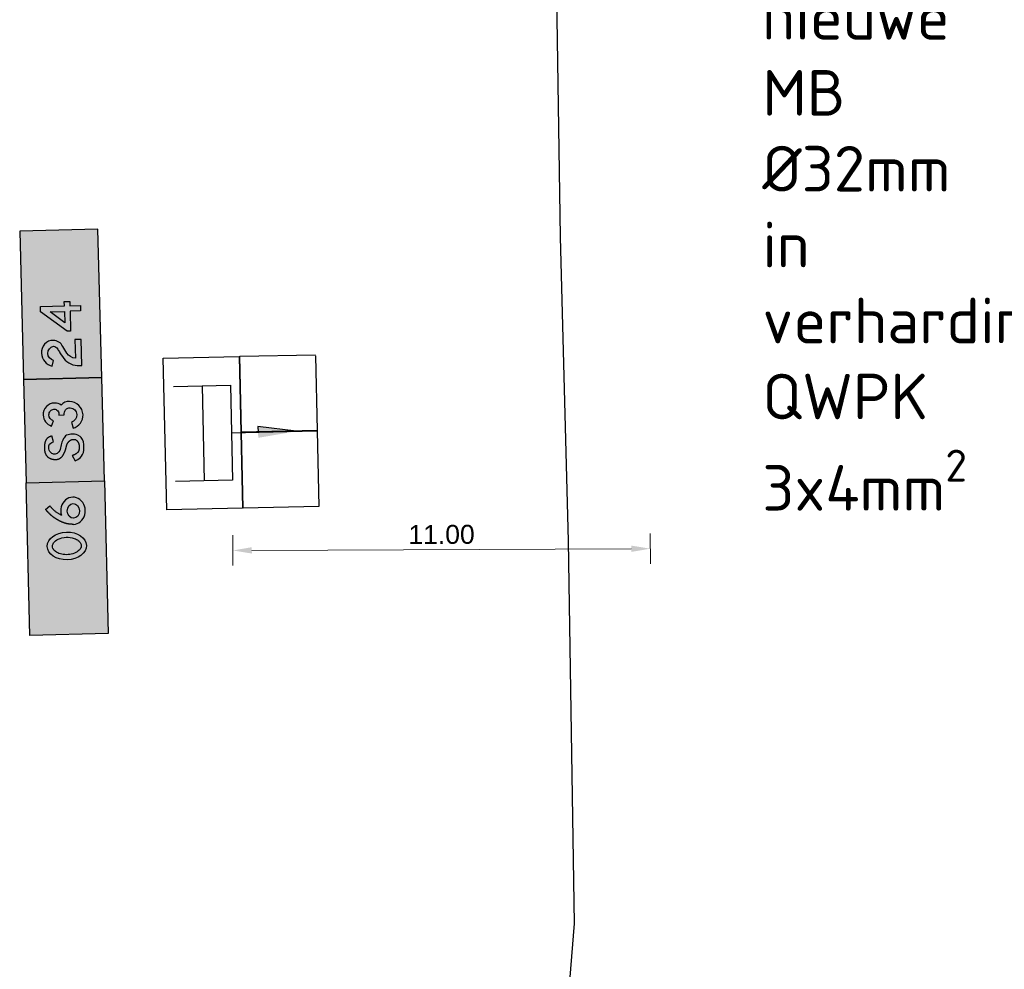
# Model space of a CAD drawing. Header units: metres. Extents: x 176029 to 179341, y 406836 to 408537.
# Tile 5 of 27: x 176132 to 176158, y 407866 to 407891. Entities that reach past the tile are written whole.
import ezdxf
from ezdxf import colors
from ezdxf.entities.mleader import LeaderData, LeaderLine
from ezdxf.math import Vec2, Vec3

# ---------------------------------------------------------------- set-up
doc = ezdxf.new("R2010")
doc.units = ezdxf.units.M
doc.header["$PDMODE"] = 3
doc.header["$PDSIZE"] = 1
doc.layers.add('B-ET-IGS', color=10, linetype='Continuous', lineweight=30)
doc.layers.add('N-ET-MONTAGE-NIEUWE FUNDATIE', color=10, linetype='Continuous', lineweight=30)
for name, color, linetype in [('Bebording', 50, 'Continuous'), ('Bebording-tekst-outline', 255, 'Continuous'), ('N-ET-VVV-LUS 1', 10, 'Continuous'), ('N-ET-VVV-LUS 4', 10, 'Continuous'), ('tekst_labels', 7, 'Continuous')]:
    doc.layers.add(name, color=color, linetype=linetype)
doc.styles.add('NLCS-ISO', font='isocpeur.ttf')
doc.styles.add('NLCS-ISO-ANNOTATIVE-T25', font='arial.ttf', dxfattribs={"height": 2.5})
doc.dimstyles.new('NLCS-ANNOTATIVE-T25-PIJL_l3_h1', dxfattribs={"dimtxt": 2.5, "dimasz": 2.5, "dimexe": 2, "dimexo": 2, "dimgap": 0.7, "dimtad": 1, "dimdec": 3, "dimzin": 0, "dimdsep": 46, "dimtxsty": 'NLCS-ISO-ANNOTATIVE-T25', "dimcen": 2.5, "dimdle": 2, "dimclrd": 256, "dimclre": 256, "dimclrt": 256, "dimadec": 1, "dimazin": 0, "dimtfac": 1, "dimtdec": 3, "dimtofl": 0, "dimtmove": 1, "dimatfit": 0, "dimfxl": 2, "dimfxlon": 1, "dimtfillclr": 256, "dimtolj": 1, "dimtzin": 0, "dimlwd": 18, "dimlwe": 18, "dimarcsym": 0})

# ---------------------------------------------------------------- blocks, each defined once
blk = doc.blocks.new('licht afstandsmarkeringsbord')
at = {"color": 0}
for p, q in [((0.749, 0.012), (1.846, 0.012)), ((0.749, 0.012), (2.449, 0.012)), ((2.449, 0.012), (1.449, 0.162)), ((1.449, 0.162), (1.449, 0.009))]:
    blk.add_line(p, q, dxfattribs=at)
for points in [[(-0.751, 1.262), (0.749, 1.262), (0.749, -1.238), (-0.751, -1.238)], [(-0.001, 1.262), (-0.001, -1.238)]]:
    blk.add_lwpolyline(points, dxfattribs=at)
blk.add_solid([(1.449, -0.138), (2.449, 0.012), (1.449, 0.162)], dxfattribs=at)
blk = doc.blocks.new('_DotBlank')
at = {"color": 0, "linetype": 'ByBlock', "lineweight": -2}
blk.add_line((-0.5, 0), (-1, 0), dxfattribs=at)
blk.add_circle((0, 0), 0.5, dxfattribs=at)
blk = doc.blocks.new('*D101')
at = {"layer": 'Defpoints', "color": 0, "transparency": 16777216}
for p in [(176138.036, 407878.779, 0), (176149.031, 407878.826), (176149.039, 407876.973)]:
    blk.add_point(p, dxfattribs=at)
at = {"layer": 'N-ET-VVV-LUS 1', "lineweight": 18, "transparency": 16777216}
for p, q in [((176149.037, 407877.373), (176149.041, 407876.573)), ((176138.042, 407877.326), (176138.045, 407876.526)), ((176138.544, 407876.928), (176148.539, 407876.971))]:
    blk.add_line(p, q, dxfattribs=at)
at = {"layer": 'N-ET-VVV-LUS 1', "transparency": 16777216}
for points in [[(176138.543, 407877.012), (176138.544, 407876.845), (176138.044, 407876.926)], [(176148.539, 407877.054), (176148.539, 407876.888), (176149.039, 407876.973)]]:
    blk.add_solid(points, dxfattribs=at)
at = {"layer": 'N-ET-VVV-LUS 1', "transparency": 16777216, "insert": (176143.54, 407877.345), "char_height": 0.5, "attachment_point": 5, "rotation": 0.2456, "style": 'NLCS-ISO-ANNOTATIVE-T25'}
blk.add_mtext('\\A1;11.00', dxfattribs=at)

msp = doc.modelspace()

# ---------------------------------------------------------------- hatches: boundary and pattern name
at = {"layer": 'Bebording'}
h = msp.add_hatch(color=2, dxfattribs=at)
h.dxf.hatch_style = 1
h.paths.add_polyline_path([(176134.591, 407881.484), (176134.492, 407885.393), (176132.43, 407885.34), (176132.529, 407881.432)])
h = msp.add_hatch(color=7, dxfattribs=at)
h.dxf.hatch_style = 1
h.paths.add_polyline_path([(176133.086, 407884.552), (176133.092, 407884.344), (176133.365, 407884.565), (176133.384, 407883.805), (176133.549, 407883.809), (176133.53, 407884.569), (176133.813, 407884.362), (176133.808, 407884.57), (176133.44, 407884.838)])
h = msp.add_hatch(color=7, dxfattribs=at)
h.dxf.hatch_style = 1
h.paths.add_polyline_path([(176132.529, 407881.432), (176132.598, 407878.71), (176134.66, 407878.763), (176134.591, 407881.484)])
h = msp.add_hatch(color=2, dxfattribs=at)
h.dxf.hatch_style = 1
edge = h.paths.add_edge_path()
edge.add_arc((176133.765, 407880.521), 0.167, 91.2248, 187.6676, ccw=False)
edge.add_arc((176133.753, 407880.505), 0.183, 360.6217, 447.183, ccw=False)
edge.add_arc((176133.729, 407880.503), 0.207, 287.437, 361.066, ccw=False)
edge.add_line((176133.79, 407880.306), (176133.837, 407880.148))
edge.add_arc((176133.738, 407880.495), 0.362, 285.9412, 361.1798)
edge.add_arc((176133.722, 407880.474), 0.379, 364.3804, 447.435)
edge.add_arc((176133.724, 407880.6), 0.253, 446.6143, 502.9386)
edge.add_arc((176133.352, 407880.537), 0.274, 411.6301, 450.3815)
edge.add_arc((176133.354, 407880.505), 0.306, 450.8532, 542.05)
edge.add_arc((176133.364, 407880.506), 0.316, 182.05, 252.0931)
edge.add_line((176133.267, 407880.205), (176133.317, 407880.342))
edge.add_arc((176133.362, 407880.497), 0.161, 179.9644, 253.7474, ccw=False)
edge.add_arc((176133.342, 407880.507), 0.141, 93.9769, 183.9769, ccw=False)
edge.add_arc((176133.337, 407880.525), 0.123, -13.9004, 92.3555, ccw=False)
edge.add_line((176133.457, 407880.495), (176133.6, 407880.499))
h = msp.add_hatch(color=2, dxfattribs=at)
h.dxf.hatch_style = 1
h.paths.add_polyline_path([(176133.274, 407879.943), (176133.267, 407879.941), (176133.26, 407879.939), (176133.254, 407879.937), (176133.247, 407879.935), (176133.241, 407879.932), (176133.234, 407879.93), (176133.228, 407879.927), (176133.221, 407879.924), (176133.215, 407879.921), (176133.209, 407879.917), (176133.203, 407879.914), (176133.197, 407879.91), (176133.191, 407879.906), (176133.185, 407879.903), (176133.179, 407879.899), (176133.174, 407879.895), (176133.168, 407879.891), (176133.162, 407879.887), (176133.157, 407879.882), (176133.151, 407879.878), (176133.146, 407879.873), (176133.142, 407879.868), (176133.137, 407879.862), (176133.133, 407879.857), (176133.129, 407879.851), (176133.126, 407879.845), (176133.122, 407879.839), (176133.118, 407879.833), (176133.115, 407879.827), (176133.112, 407879.821), (176133.109, 407879.814), (176133.106, 407879.808), (176133.103, 407879.801), (176133.101, 407879.795), (176133.099, 407879.788), (176133.097, 407879.781), (176133.095, 407879.775), (176133.094, 407879.768), (176133.093, 407879.761), (176133.091, 407879.754), (176133.09, 407879.747), (176133.089, 407879.74), (176133.088, 407879.733), (176133.087, 407879.726), (176133.086, 407879.719), (176133.085, 407879.712), (176133.084, 407879.706), (176133.083, 407879.699), (176133.083, 407879.692), (176133.082, 407879.685), (176133.082, 407879.678), (176133.081, 407879.671), (176133.081, 407879.664), (176133.081, 407879.657), (176133.08, 407879.65), (176133.08, 407879.643), (176133.08, 407879.636), (176133.08, 407879.629), (176133.08, 407879.622), (176133.079, 407879.615), (176133.079, 407879.608), (176133.08, 407879.601), (176133.08, 407879.594), (176133.08, 407879.587), (176133.081, 407879.58), (176133.082, 407879.573), (176133.083, 407879.566), (176133.084, 407879.559), (176133.085, 407879.552), (176133.087, 407879.545), (176133.088, 407879.539), (176133.09, 407879.532), (176133.091, 407879.525), (176133.093, 407879.518), (176133.094, 407879.511), (176133.096, 407879.504), (176133.098, 407879.498), (176133.1, 407879.491), (176133.103, 407879.485), (176133.106, 407879.478), (176133.108, 407879.472), (176133.111, 407879.465), (176133.115, 407879.459), (176133.118, 407879.453), (176133.122, 407879.447), (176133.125, 407879.441), (176133.129, 407879.435), (176133.133, 407879.429), (176133.137, 407879.424), (176133.141, 407879.418), (176133.145, 407879.413), (176133.15, 407879.407), (176133.155, 407879.402), (176133.16, 407879.397), (176133.165, 407879.393), (176133.171, 407879.388), (176133.176, 407879.384), (176133.182, 407879.38), (176133.188, 407879.376), (176133.193, 407879.372), (176133.199, 407879.368), (176133.205, 407879.364), (176133.211, 407879.361), (176133.217, 407879.357), (176133.223, 407879.354), (176133.23, 407879.351), (176133.236, 407879.348), (176133.242, 407879.345), (176133.249, 407879.343), (176133.256, 407879.34), (176133.262, 407879.338), (176133.269, 407879.336), (176133.276, 407879.335), (176133.283, 407879.333), (176133.289, 407879.332), (176133.296, 407879.331), (176133.303, 407879.329), (176133.31, 407879.329), (176133.317, 407879.328), (176133.324, 407879.327), (176133.331, 407879.326), (176133.338, 407879.326), (176133.345, 407879.325), (176133.352, 407879.325), (176133.359, 407879.324), (176133.366, 407879.324), (176133.373, 407879.324), (176133.38, 407879.324), (176133.387, 407879.324), (176133.394, 407879.324), (176133.401, 407879.324), (176133.408, 407879.325), (176133.415, 407879.326), (176133.422, 407879.328), (176133.428, 407879.329), (176133.435, 407879.331), (176133.442, 407879.333), (176133.449, 407879.335), (176133.455, 407879.337), (176133.462, 407879.34), (176133.468, 407879.343), (176133.474, 407879.346), (176133.481, 407879.349), (176133.487, 407879.353), (176133.492, 407879.357), (176133.498, 407879.361), (176133.504, 407879.365), (176133.509, 407879.369), (176133.515, 407879.374), (176133.52, 407879.378), (176133.526, 407879.383), (176133.531, 407879.387), (176133.536, 407879.392), (176133.541, 407879.396), (176133.546, 407879.401), (176133.551, 407879.406), (176133.555, 407879.412), (176133.56, 407879.417), (176133.563, 407879.423), (176133.567, 407879.429), (176133.571, 407879.435), (176133.574, 407879.441), (176133.578, 407879.447), (176133.582, 407879.453), (176133.585, 407879.459), (176133.589, 407879.465), (176133.592, 407879.471), (176133.596, 407879.477), (176133.599, 407879.484), (176133.602, 407879.49), (176133.605, 407879.496), (176133.608, 407879.503), (176133.611, 407879.509), (176133.613, 407879.515), (176133.616, 407879.522), (176133.618, 407879.528), (176133.621, 407879.535), (176133.623, 407879.542), (176133.626, 407879.548), (176133.628, 407879.555), (176133.631, 407879.561), (176133.633, 407879.568), (176133.636, 407879.574), (176133.638, 407879.581), (176133.64, 407879.587), (176133.642, 407879.594), (176133.644, 407879.601), (176133.646, 407879.608), (176133.648, 407879.614), (176133.649, 407879.621), (176133.651, 407879.628), (176133.653, 407879.635), (176133.654, 407879.642), (176133.655, 407879.649), (176133.657, 407879.655), (176133.659, 407879.662), (176133.66, 407879.669), (176133.662, 407879.676), (176133.663, 407879.683), (176133.665, 407879.689), (176133.667, 407879.696), (176133.669, 407879.703), (176133.671, 407879.709), (176133.674, 407879.716), (176133.676, 407879.722), (176133.679, 407879.729), (176133.683, 407879.735), (176133.686, 407879.741), (176133.69, 407879.747), (176133.693, 407879.753), (176133.697, 407879.759), (176133.701, 407879.765), (176133.705, 407879.77), (176133.709, 407879.776), (176133.714, 407879.782), (176133.718, 407879.787), (176133.723, 407879.792), (176133.728, 407879.797), (176133.733, 407879.802), (176133.738, 407879.807), (176133.743, 407879.811), (176133.749, 407879.815), (176133.754, 407879.82), (176133.76, 407879.824), (176133.766, 407879.828), (176133.772, 407879.832), (176133.778, 407879.835), (176133.784, 407879.839), (176133.79, 407879.842), (176133.797, 407879.844), (176133.803, 407879.847), (176133.81, 407879.849), (176133.817, 407879.85), (176133.824, 407879.851), (176133.831, 407879.852), (176133.838, 407879.853), (176133.845, 407879.853), (176133.852, 407879.854), (176133.859, 407879.854), (176133.866, 407879.853), (176133.873, 407879.853), (176133.88, 407879.852), (176133.886, 407879.85), (176133.893, 407879.848), (176133.9, 407879.846), (176133.906, 407879.843), (176133.912, 407879.839), (176133.918, 407879.835), (176133.924, 407879.831), (176133.929, 407879.826), (176133.934, 407879.821), (176133.939, 407879.816), (176133.943, 407879.811), (176133.948, 407879.805), (176133.952, 407879.8), (176133.956, 407879.794), (176133.96, 407879.788), (176133.964, 407879.782), (176133.967, 407879.776), (176133.971, 407879.77), (176133.974, 407879.764), (176133.978, 407879.758), (176133.981, 407879.752), (176133.983, 407879.745), (176133.986, 407879.739), (176133.988, 407879.732), (176133.989, 407879.725), (176133.991, 407879.718), (176133.992, 407879.711), (176133.993, 407879.704), (176133.994, 407879.697), (176133.995, 407879.69), (176133.995, 407879.683), (176133.996, 407879.676), (176133.996, 407879.669), (176133.996, 407879.662), (176133.996, 407879.655), (176133.996, 407879.648), (176133.996, 407879.641), (176133.996, 407879.634), (176133.996, 407879.627), (176133.995, 407879.62), (176133.995, 407879.614), (176133.994, 407879.607), (176133.994, 407879.6), (176133.993, 407879.593), (176133.992, 407879.586), (176133.991, 407879.579), (176133.989, 407879.572), (176133.987, 407879.565), (176133.986, 407879.558), (176133.983, 407879.552), (176133.981, 407879.545), (176133.978, 407879.539), (176133.975, 407879.532), (176133.971, 407879.526), (176133.968, 407879.52), (176133.963, 407879.515), (176133.959, 407879.51), (176133.954, 407879.505), (176133.949, 407879.5), (176133.943, 407879.496), (176133.938, 407879.491), (176133.932, 407879.487), (176133.927, 407879.482), (176133.922, 407879.477), (176133.916, 407879.473), (176133.911, 407879.469), (176133.905, 407879.465), (176133.899, 407879.462), (176133.892, 407879.459), (176133.886, 407879.456), (176133.88, 407879.453), (176133.873, 407879.45), (176133.867, 407879.448), (176133.86, 407879.445), (176133.854, 407879.442), (176133.847, 407879.44), (176133.841, 407879.437), (176133.834, 407879.434), (176133.828, 407879.432), (176133.821, 407879.429), (176133.815, 407879.427), (176133.894, 407879.286), (176133.96, 407879.319), (176133.995, 407879.345), (176134.031, 407879.375), (176134.061, 407879.409), (176134.088, 407879.456), (176134.108, 407879.511), (176134.117, 407879.572), (176134.121, 407879.652), (176134.118, 407879.717), (176134.107, 407879.784), (176134.082, 407879.846), (176134.05, 407879.902), (176134.019, 407879.931), (176133.961, 407879.966), (176133.918, 407879.984), (176133.872, 407879.992), (176133.821, 407879.994), (176133.775, 407879.99), (176133.744, 407879.985), (176133.705, 407879.976), (176133.665, 407879.96), (176133.637, 407879.942), (176133.62, 407879.924), (176133.598, 407879.896), (176133.583, 407879.873), (176133.564, 407879.834), (176133.543, 407879.776), (176133.519, 407879.708), (176133.509, 407879.662), (176133.502, 407879.631), (176133.493, 407879.589), (176133.483, 407879.559), (176133.464, 407879.529), (176133.442, 407879.506), (176133.417, 407879.484), (176133.391, 407879.471), (176133.36, 407879.466), (176133.342, 407879.465), (176133.322, 407879.465), (176133.3, 407879.47), (176133.278, 407879.48), (176133.262, 407879.494), (176133.242, 407879.512), (176133.225, 407879.533), (176133.209, 407879.569), (176133.198, 407879.603), (176133.196, 407879.653), (176133.201, 407879.686), (176133.217, 407879.724), (176133.248, 407879.755), (176133.272, 407879.773), (176133.317, 407879.789)])
h = msp.add_hatch(color=2, dxfattribs=at)
h.dxf.hatch_style = 1
h.paths.add_polyline_path([(176134.66, 407878.763), (176134.762, 407874.738), (176132.7, 407874.686), (176132.598, 407878.71)])
h = msp.add_hatch(color=7, dxfattribs=at)
h.dxf.hatch_style = 1
h.paths.add_polyline_path([(176134.123, 407875.435), (176134.118, 407875.643), (176133.845, 407875.422), (176133.826, 407876.182), (176133.661, 407876.178), (176133.68, 407875.418), (176133.396, 407875.625), (176133.402, 407875.417), (176133.77, 407875.149)])
at = {"layer": 'Bebording-tekst-outline', "true_color": 0xfffffe}
h = msp.add_hatch(color=7, dxfattribs=at)
h.dxf.hatch_style = 1
h.paths.add_polyline_path([(176133.61, 407883.226), (176133.618, 407882.925), (176133.23, 407883.216)], flags=16)
h.paths.add_polyline_path([(176134.03, 407883.237), (176133.758, 407883.23), (176133.771, 407882.705), (176133.681, 407882.702), (176132.981, 407883.21), (176132.978, 407883.353), (176133.607, 407883.369), (176133.604, 407883.482), (176133.751, 407883.485), (176133.753, 407883.372), (176134.027, 407883.379)])
at = {"layer": 'Bebording-tekst-outline'}
h = msp.add_hatch(color=256, dxfattribs=at)
h.dxf.hatch_style = 1
h.paths.add_polyline_path([(176133.61, 407883.226), (176133.618, 407882.925), (176133.23, 407883.216)], flags=16)
h.paths.add_polyline_path([(176134.03, 407883.237), (176133.758, 407883.23), (176133.771, 407882.705), (176133.681, 407882.702), (176132.981, 407883.21), (176132.978, 407883.353), (176133.607, 407883.369), (176133.604, 407883.482), (176133.751, 407883.485), (176133.753, 407883.372), (176134.027, 407883.379)])
h = msp.add_hatch(color=256, dxfattribs=at)
h.dxf.hatch_style = 1
edge = h.paths.add_edge_path()
edge.add_line((176133.287, 407881.781), (176133.324, 407881.933))
edge.add_arc((176133.365, 407882.122), 0.194, 103.8986, 257.7717, ccw=False)
edge.add_arc((176133.296, 407882.16), 0.153, 387.9691, 441.7465, ccw=False)
edge.add_arc((176125.237, 407877.114), 9.661, 391.3099, 391.9856, ccw=False)
edge.add_arc((176134.295, 407882.569), 0.915, 208.4075, 223.3338)
edge.add_arc((176133.989, 407882.307), 0.512, 225.4973, 278.7168)
edge.add_line((176134.067, 407881.801), (176134.049, 407882.488))
edge.add_line((176134.049, 407882.488), (176133.884, 407882.484))
edge.add_line((176133.884, 407882.484), (176133.896, 407881.99))
edge.add_arc((176133.926, 407882.289), 0.301, 212.4373, 264.3673, ccw=False)
edge.add_line((176133.672, 407882.128), (176133.564, 407882.303))
edge.add_arc((176133.302, 407882.166), 0.296, 387.5385, 447.5385)
edge.add_arc((176133.309, 407882.158), 0.304, 449.0009, 546.7914)
edge.add_arc((176133.366, 407882.131), 0.359, 181.4676, 257.3254)
h = msp.add_hatch(color=256, dxfattribs=at)
h.dxf.hatch_style = 1
edge = h.paths.add_edge_path()
edge.add_ellipse((176133.834, 407877.971), major_axis=(0.01, -0.358), ratio=0.900158, start_angle=360, end_angle=647.7317)
edge.add_line((176133.53, 407877.853), (176133.494, 407877.873))
edge.add_line((176133.494, 407877.873), (176133.461, 407877.892))
edge.add_line((176133.461, 407877.892), (176133.431, 407877.911))
edge.add_line((176133.431, 407877.911), (176133.403, 407877.93))
edge.add_line((176133.403, 407877.93), (176133.374, 407877.95))
edge.add_line((176133.374, 407877.95), (176133.347, 407877.972))
edge.add_line((176133.347, 407877.972), (176133.321, 407877.994))
edge.add_line((176133.321, 407877.994), (176133.297, 407878.018))
edge.add_line((176133.297, 407878.018), (176133.273, 407878.043))
edge.add_line((176133.273, 407878.043), (176133.25, 407878.069))
edge.add_line((176133.25, 407878.069), (176133.221, 407878.103))
edge.add_line((176133.221, 407878.103), (176133.113, 407878.005))
edge.add_line((176133.113, 407878.005), (176133.116, 407878.001))
edge.add_line((176133.116, 407878.001), (176133.126, 407877.99))
edge.add_line((176133.126, 407877.99), (176133.129, 407877.987))
edge.add_line((176133.129, 407877.987), (176133.132, 407877.983))
edge.add_line((176133.132, 407877.983), (176133.135, 407877.98))
edge.add_line((176133.135, 407877.98), (176133.138, 407877.976))
edge.add_line((176133.138, 407877.976), (176133.141, 407877.973))
edge.add_line((176133.141, 407877.973), (176133.144, 407877.969))
edge.add_line((176133.144, 407877.969), (176133.147, 407877.965))
edge.add_line((176133.147, 407877.965), (176133.15, 407877.962))
edge.add_line((176133.15, 407877.962), (176133.154, 407877.958))
edge.add_line((176133.154, 407877.958), (176133.157, 407877.955))
edge.add_line((176133.157, 407877.955), (176133.16, 407877.951))
edge.add_line((176133.16, 407877.951), (176133.163, 407877.948))
edge.add_line((176133.163, 407877.948), (176133.166, 407877.944))
edge.add_line((176133.166, 407877.944), (176133.169, 407877.941))
edge.add_line((176133.169, 407877.941), (176133.173, 407877.937))
edge.add_line((176133.173, 407877.937), (176133.176, 407877.934))
edge.add_line((176133.176, 407877.934), (176133.179, 407877.93))
edge.add_line((176133.179, 407877.93), (176133.182, 407877.927))
edge.add_line((176133.182, 407877.927), (176133.185, 407877.923))
edge.add_line((176133.185, 407877.923), (176133.189, 407877.92))
edge.add_line((176133.189, 407877.92), (176133.192, 407877.916))
edge.add_line((176133.192, 407877.916), (176133.195, 407877.913))
edge.add_line((176133.195, 407877.913), (176133.198, 407877.91))
edge.add_line((176133.198, 407877.91), (176133.202, 407877.906))
edge.add_line((176133.202, 407877.906), (176133.205, 407877.903))
edge.add_line((176133.205, 407877.903), (176133.208, 407877.899))
edge.add_line((176133.208, 407877.899), (176133.212, 407877.896))
edge.add_line((176133.212, 407877.896), (176133.215, 407877.893))
edge.add_line((176133.215, 407877.893), (176133.218, 407877.889))
edge.add_line((176133.218, 407877.889), (176133.222, 407877.886))
edge.add_line((176133.222, 407877.886), (176133.225, 407877.883))
edge.add_line((176133.225, 407877.883), (176133.229, 407877.879))
edge.add_line((176133.229, 407877.879), (176133.232, 407877.876))
edge.add_line((176133.232, 407877.876), (176133.235, 407877.873))
edge.add_line((176133.235, 407877.873), (176133.239, 407877.87))
edge.add_line((176133.239, 407877.87), (176133.242, 407877.866))
edge.add_line((176133.242, 407877.866), (176133.246, 407877.863))
edge.add_line((176133.246, 407877.863), (176133.249, 407877.86))
edge.add_line((176133.249, 407877.86), (176133.253, 407877.857))
edge.add_line((176133.253, 407877.857), (176133.256, 407877.854))
edge.add_line((176133.256, 407877.854), (176133.26, 407877.851))
edge.add_line((176133.26, 407877.851), (176133.263, 407877.847))
edge.add_line((176133.263, 407877.847), (176133.267, 407877.844))
edge.add_line((176133.267, 407877.844), (176133.271, 407877.841))
edge.add_line((176133.271, 407877.841), (176133.274, 407877.838))
edge.add_line((176133.274, 407877.838), (176133.278, 407877.835))
edge.add_line((176133.278, 407877.835), (176133.281, 407877.832))
edge.add_line((176133.281, 407877.832), (176133.285, 407877.829))
edge.add_line((176133.285, 407877.829), (176133.289, 407877.826))
edge.add_line((176133.289, 407877.826), (176133.293, 407877.823))
edge.add_line((176133.293, 407877.823), (176133.296, 407877.82))
edge.add_line((176133.296, 407877.82), (176133.3, 407877.817))
edge.add_line((176133.3, 407877.817), (176133.304, 407877.814))
edge.add_line((176133.304, 407877.814), (176133.307, 407877.812))
edge.add_line((176133.307, 407877.812), (176133.311, 407877.809))
edge.add_line((176133.311, 407877.809), (176133.315, 407877.806))
edge.add_line((176133.315, 407877.806), (176133.319, 407877.803))
edge.add_line((176133.319, 407877.803), (176133.323, 407877.8))
edge.add_line((176133.323, 407877.8), (176133.326, 407877.798))
edge.add_line((176133.326, 407877.798), (176133.33, 407877.795))
edge.add_line((176133.33, 407877.795), (176133.334, 407877.792))
edge.add_line((176133.334, 407877.792), (176133.338, 407877.789))
edge.add_line((176133.338, 407877.789), (176133.342, 407877.787))
edge.add_line((176133.342, 407877.787), (176133.346, 407877.784))
edge.add_line((176133.346, 407877.784), (176133.35, 407877.781))
edge.add_line((176133.35, 407877.781), (176133.354, 407877.779))
edge.add_line((176133.354, 407877.779), (176133.358, 407877.776))
edge.add_line((176133.358, 407877.776), (176133.362, 407877.774))
edge.add_line((176133.362, 407877.774), (176133.366, 407877.771))
edge.add_line((176133.366, 407877.771), (176133.37, 407877.768))
edge.add_line((176133.37, 407877.768), (176133.374, 407877.766))
edge.add_line((176133.374, 407877.766), (176133.378, 407877.763))
edge.add_line((176133.378, 407877.763), (176133.382, 407877.761))
edge.add_line((176133.382, 407877.761), (176133.386, 407877.758))
edge.add_line((176133.386, 407877.758), (176133.39, 407877.756))
edge.add_line((176133.39, 407877.756), (176133.394, 407877.753))
edge.add_line((176133.394, 407877.753), (176133.398, 407877.751))
edge.add_line((176133.398, 407877.751), (176133.402, 407877.748))
edge.add_line((176133.402, 407877.748), (176133.406, 407877.746))
edge.add_line((176133.406, 407877.746), (176133.41, 407877.743))
edge.add_line((176133.41, 407877.743), (176133.414, 407877.741))
edge.add_line((176133.414, 407877.741), (176133.418, 407877.739))
edge.add_line((176133.418, 407877.739), (176133.422, 407877.736))
edge.add_line((176133.422, 407877.736), (176133.426, 407877.734))
edge.add_line((176133.426, 407877.734), (176133.43, 407877.731))
edge.add_line((176133.43, 407877.731), (176133.434, 407877.729))
edge.add_line((176133.434, 407877.729), (176133.438, 407877.727))
edge.add_line((176133.438, 407877.727), (176133.443, 407877.724))
edge.add_line((176133.443, 407877.724), (176133.447, 407877.722))
edge.add_line((176133.447, 407877.722), (176133.451, 407877.72))
edge.add_line((176133.451, 407877.72), (176133.455, 407877.717))
edge.add_line((176133.455, 407877.717), (176133.459, 407877.715))
edge.add_line((176133.459, 407877.715), (176133.463, 407877.713))
edge.add_line((176133.463, 407877.713), (176133.467, 407877.71))
edge.add_line((176133.467, 407877.71), (176133.472, 407877.708))
edge.add_line((176133.472, 407877.708), (176133.476, 407877.706))
edge.add_line((176133.476, 407877.706), (176133.48, 407877.704))
edge.add_line((176133.48, 407877.704), (176133.484, 407877.701))
edge.add_line((176133.484, 407877.701), (176133.488, 407877.699))
edge.add_line((176133.488, 407877.699), (176133.493, 407877.697))
edge.add_line((176133.493, 407877.697), (176133.497, 407877.695))
edge.add_line((176133.497, 407877.695), (176133.501, 407877.693))
edge.add_line((176133.501, 407877.693), (176133.505, 407877.691))
edge.add_line((176133.505, 407877.691), (176133.51, 407877.689))
edge.add_line((176133.51, 407877.689), (176133.514, 407877.687))
edge.add_line((176133.514, 407877.687), (176133.518, 407877.685))
edge.add_line((176133.518, 407877.685), (176133.522, 407877.683))
edge.add_line((176133.522, 407877.683), (176133.527, 407877.681))
edge.add_line((176133.527, 407877.681), (176133.531, 407877.679))
edge.add_line((176133.531, 407877.679), (176133.535, 407877.677))
edge.add_line((176133.535, 407877.677), (176133.54, 407877.675))
edge.add_line((176133.54, 407877.675), (176133.544, 407877.673))
edge.add_line((176133.544, 407877.673), (176133.548, 407877.671))
edge.add_line((176133.548, 407877.671), (176133.553, 407877.669))
edge.add_line((176133.553, 407877.669), (176133.557, 407877.667))
edge.add_line((176133.557, 407877.667), (176133.561, 407877.666))
edge.add_line((176133.561, 407877.666), (176133.566, 407877.664))
edge.add_line((176133.566, 407877.664), (176133.57, 407877.662))
edge.add_line((176133.57, 407877.662), (176133.575, 407877.66))
edge.add_line((176133.575, 407877.66), (176133.579, 407877.659))
edge.add_line((176133.579, 407877.659), (176133.584, 407877.657))
edge.add_line((176133.584, 407877.657), (176133.588, 407877.656))
edge.add_line((176133.588, 407877.656), (176133.592, 407877.654))
edge.add_line((176133.592, 407877.654), (176133.597, 407877.652))
edge.add_line((176133.597, 407877.652), (176133.601, 407877.651))
edge.add_line((176133.601, 407877.651), (176133.606, 407877.649))
edge.add_line((176133.606, 407877.649), (176133.61, 407877.648))
edge.add_line((176133.61, 407877.648), (176133.615, 407877.647))
edge.add_line((176133.615, 407877.647), (176133.62, 407877.645))
edge.add_line((176133.62, 407877.645), (176133.624, 407877.644))
edge.add_line((176133.624, 407877.644), (176133.629, 407877.643))
edge.add_line((176133.629, 407877.643), (176133.633, 407877.641))
edge.add_line((176133.633, 407877.641), (176133.638, 407877.64))
edge.add_line((176133.638, 407877.64), (176133.642, 407877.639))
edge.add_line((176133.642, 407877.639), (176133.647, 407877.638))
edge.add_line((176133.647, 407877.638), (176133.652, 407877.636))
edge.add_line((176133.652, 407877.636), (176133.656, 407877.635))
edge.add_line((176133.656, 407877.635), (176133.661, 407877.634))
edge.add_line((176133.661, 407877.634), (176133.665, 407877.633))
edge.add_line((176133.665, 407877.633), (176133.67, 407877.632))
edge.add_line((176133.67, 407877.632), (176133.675, 407877.631))
edge.add_line((176133.675, 407877.631), (176133.679, 407877.63))
edge.add_line((176133.679, 407877.63), (176133.684, 407877.629))
edge.add_line((176133.684, 407877.629), (176133.689, 407877.628))
edge.add_line((176133.689, 407877.628), (176133.693, 407877.627))
edge.add_line((176133.693, 407877.627), (176133.698, 407877.627))
edge.add_line((176133.698, 407877.627), (176133.703, 407877.626))
edge.add_line((176133.703, 407877.626), (176133.707, 407877.625))
edge.add_line((176133.707, 407877.625), (176133.712, 407877.624))
edge.add_line((176133.712, 407877.624), (176133.717, 407877.624))
edge.add_line((176133.717, 407877.624), (176133.721, 407877.623))
edge.add_line((176133.721, 407877.623), (176133.726, 407877.622))
edge.add_line((176133.726, 407877.622), (176133.731, 407877.622))
edge.add_line((176133.731, 407877.622), (176133.735, 407877.621))
edge.add_line((176133.735, 407877.621), (176133.74, 407877.621))
edge.add_line((176133.74, 407877.621), (176133.745, 407877.62))
edge.add_line((176133.745, 407877.62), (176133.749, 407877.62))
edge.add_line((176133.749, 407877.62), (176133.754, 407877.619))
edge.add_line((176133.754, 407877.619), (176133.759, 407877.619))
edge.add_line((176133.759, 407877.619), (176133.764, 407877.618))
edge.add_line((176133.764, 407877.618), (176133.768, 407877.618))
edge.add_line((176133.768, 407877.618), (176133.773, 407877.617))
edge.add_line((176133.773, 407877.617), (176133.778, 407877.617))
edge.add_line((176133.778, 407877.617), (176133.782, 407877.617))
edge.add_line((176133.782, 407877.617), (176133.787, 407877.616))
edge.add_line((176133.787, 407877.616), (176133.792, 407877.616))
edge.add_line((176133.792, 407877.616), (176133.797, 407877.616))
edge.add_line((176133.797, 407877.616), (176133.801, 407877.615))
edge.add_line((176133.801, 407877.615), (176133.806, 407877.615))
edge.add_line((176133.806, 407877.615), (176133.811, 407877.615))
edge.add_line((176133.811, 407877.615), (176133.815, 407877.614))
edge.add_line((176133.815, 407877.614), (176133.82, 407877.614))
edge.add_line((176133.82, 407877.614), (176133.825, 407877.614))
edge.add_line((176133.825, 407877.614), (176133.83, 407877.614))
edge.add_line((176133.83, 407877.614), (176133.834, 407877.613))
edge.add_line((176133.834, 407877.613), (176133.839, 407877.613))
edge.add_line((176133.839, 407877.613), (176133.844, 407877.613))
edge = h.paths.add_edge_path(flags=16)
edge.add_ellipse((176133.844, 407877.967), major_axis=(-0.005, 0.193), ratio=0.833878, start_angle=0, end_angle=360)
h = msp.add_hatch(color=256, dxfattribs=at)
h.dxf.hatch_style = 1
edge = h.paths.add_edge_path(flags=16)
edge.add_spline(control_points=[(176134.053, 407877.054), (176134.052, 407877.075), (176134.047, 407877.096), (176134.021, 407877.142), (176134.001, 407877.166), (176133.944, 407877.21), (176133.907, 407877.23), (176133.802, 407877.268), (176133.727, 407877.279), (176133.578, 407877.272), (176133.505, 407877.253), (176133.388, 407877.198), (176133.345, 407877.16), (176133.301, 407877.097), (176133.293, 407877.072), (176133.289, 407877.024), (176133.293, 407877.001), (176133.319, 407876.951), (176133.341, 407876.924), (176133.407, 407876.874), (176133.451, 407876.852), (176133.55, 407876.822), (176133.606, 407876.814), (176133.719, 407876.814), (176133.776, 407876.822), (176133.886, 407876.855), (176133.937, 407876.882), (176134.011, 407876.943), (176134.034, 407876.976), (176134.051, 407877.023), (176134.053, 407877.039), (176134.053, 407877.054)], knot_values=[0, 0, 0, 0, 0.357244, 0.357244, 0.714488, 0.714488, 1.071732, 1.071732, 1.602646, 1.602646, 2.13356, 2.13356, 2.664474, 2.664474, 3.067001, 3.067001, 3.469528, 3.469528, 3.872054, 3.872054, 4.274581, 4.274581, 4.677108, 4.677108, 5.079635, 5.079635, 5.546615, 5.546615, 6.013596, 6.013596, 6.283185, 6.283185, 6.283185, 6.283185], degree=3, periodic=0)
edge = h.paths.add_edge_path()
edge.add_ellipse((176133.672, 407877.045), major_axis=(0.516, 0.013), ratio=0.708665, start_angle=0, end_angle=360)

# ---------------------------------------------------------------- linework, layer by layer
at = {"layer": 'Bebording', "color": 7}
for points in [[(176134.591, 407881.484), (176134.492, 407885.393), (176132.43, 407885.34), (176132.529, 407881.432)], [(176132.529, 407881.432), (176132.598, 407878.71), (176134.66, 407878.763), (176134.591, 407881.484)], [(176134.66, 407878.763), (176134.762, 407874.738), (176132.7, 407874.686), (176132.598, 407878.71)]]:
    msp.add_lwpolyline(points, close=True, dxfattribs=at)
at = {"layer": 'Bebording', "color": 2}
msp.add_lwpolyline([(176133.6, 407880.499, -0.447546), (176133.762, 407880.687, -0.396743), (176133.935, 407880.507, -0.332796), (176133.79, 407880.306), (176133.837, 407880.148, 0.340616), (176134.099, 407880.503, 0.379139), (176133.739, 407880.852, 0.250832), (176133.522, 407880.752, 0.170715), (176133.35, 407880.811, 0.420345), (176133.048, 407880.494, 0.315505), (176133.267, 407880.205), (176133.317, 407880.342, -0.333543), (176133.201, 407880.497, -0.414214), (176133.332, 407880.648, -0.499977), (176133.457, 407880.495)], format="xyb", close=True, dxfattribs=at)
msp.add_lwpolyline([(176133.274, 407879.943), (176133.267, 407879.941), (176133.26, 407879.939), (176133.254, 407879.937), (176133.247, 407879.935), (176133.241, 407879.932), (176133.234, 407879.93), (176133.228, 407879.927), (176133.221, 407879.924), (176133.215, 407879.921), (176133.209, 407879.917), (176133.203, 407879.914), (176133.197, 407879.91), (176133.191, 407879.906), (176133.185, 407879.903), (176133.179, 407879.899), (176133.174, 407879.895), (176133.168, 407879.891), (176133.162, 407879.887), (176133.157, 407879.882), (176133.151, 407879.878), (176133.146, 407879.873), (176133.142, 407879.868), (176133.137, 407879.862), (176133.133, 407879.857), (176133.129, 407879.851), (176133.126, 407879.845), (176133.122, 407879.839), (176133.118, 407879.833), (176133.115, 407879.827), (176133.112, 407879.821), (176133.109, 407879.814), (176133.106, 407879.808), (176133.103, 407879.801), (176133.101, 407879.795), (176133.099, 407879.788), (176133.097, 407879.781), (176133.095, 407879.775), (176133.094, 407879.768), (176133.093, 407879.761), (176133.091, 407879.754), (176133.09, 407879.747), (176133.089, 407879.74), (176133.088, 407879.733), (176133.087, 407879.726), (176133.086, 407879.719), (176133.085, 407879.712), (176133.084, 407879.706), (176133.083, 407879.699), (176133.083, 407879.692), (176133.082, 407879.685), (176133.082, 407879.678), (176133.081, 407879.671), (176133.081, 407879.664), (176133.081, 407879.657), (176133.08, 407879.65), (176133.08, 407879.643), (176133.08, 407879.636), (176133.08, 407879.629), (176133.08, 407879.622), (176133.079, 407879.615), (176133.079, 407879.608), (176133.08, 407879.601), (176133.08, 407879.594), (176133.08, 407879.587), (176133.081, 407879.58), (176133.082, 407879.573), (176133.083, 407879.566), (176133.084, 407879.559), (176133.085, 407879.552), (176133.087, 407879.545), (176133.088, 407879.539), (176133.09, 407879.532), (176133.091, 407879.525), (176133.093, 407879.518), (176133.094, 407879.511), (176133.096, 407879.504), (176133.098, 407879.498), (176133.1, 407879.491), (176133.103, 407879.485), (176133.106, 407879.478), (176133.108, 407879.472), (176133.111, 407879.465), (176133.115, 407879.459), (176133.118, 407879.453), (176133.122, 407879.447), (176133.125, 407879.441), (176133.129, 407879.435), (176133.133, 407879.429), (176133.137, 407879.424), (176133.141, 407879.418), (176133.145, 407879.413), (176133.15, 407879.407), (176133.155, 407879.402), (176133.16, 407879.397), (176133.165, 407879.393), (176133.171, 407879.388), (176133.176, 407879.384), (176133.182, 407879.38), (176133.188, 407879.376), (176133.193, 407879.372), (176133.199, 407879.368), (176133.205, 407879.364), (176133.211, 407879.361), (176133.217, 407879.357), (176133.223, 407879.354), (176133.23, 407879.351), (176133.236, 407879.348), (176133.242, 407879.345), (176133.249, 407879.343), (176133.256, 407879.34), (176133.262, 407879.338), (176133.269, 407879.336), (176133.276, 407879.335), (176133.283, 407879.333), (176133.289, 407879.332), (176133.296, 407879.331), (176133.303, 407879.329), (176133.31, 407879.329), (176133.317, 407879.328), (176133.324, 407879.327), (176133.331, 407879.326), (176133.338, 407879.326), (176133.345, 407879.325), (176133.352, 407879.325), (176133.359, 407879.324), (176133.366, 407879.324), (176133.373, 407879.324), (176133.38, 407879.324), (176133.387, 407879.324), (176133.394, 407879.324), (176133.401, 407879.324), (176133.408, 407879.325), (176133.415, 407879.326), (176133.422, 407879.328), (176133.428, 407879.329), (176133.435, 407879.331), (176133.442, 407879.333), (176133.449, 407879.335), (176133.455, 407879.337), (176133.462, 407879.34), (176133.468, 407879.343), (176133.474, 407879.346), (176133.481, 407879.349), (176133.487, 407879.353), (176133.492, 407879.357), (176133.498, 407879.361), (176133.504, 407879.365), (176133.509, 407879.369), (176133.515, 407879.374), (176133.52, 407879.378), (176133.526, 407879.383), (176133.531, 407879.387), (176133.536, 407879.392), (176133.541, 407879.396), (176133.546, 407879.401), (176133.551, 407879.406), (176133.555, 407879.412), (176133.56, 407879.417), (176133.563, 407879.423), (176133.567, 407879.429), (176133.571, 407879.435), (176133.574, 407879.441), (176133.578, 407879.447), (176133.582, 407879.453), (176133.585, 407879.459), (176133.589, 407879.465), (176133.592, 407879.471), (176133.596, 407879.477), (176133.599, 407879.484), (176133.602, 407879.49), (176133.605, 407879.496), (176133.608, 407879.503), (176133.611, 407879.509), (176133.613, 407879.515), (176133.616, 407879.522), (176133.618, 407879.528), (176133.621, 407879.535), (176133.623, 407879.542), (176133.626, 407879.548), (176133.628, 407879.555), (176133.631, 407879.561), (176133.633, 407879.568), (176133.636, 407879.574), (176133.638, 407879.581), (176133.64, 407879.587), (176133.642, 407879.594), (176133.644, 407879.601), (176133.646, 407879.608), (176133.648, 407879.614), (176133.649, 407879.621), (176133.651, 407879.628), (176133.653, 407879.635), (176133.654, 407879.642), (176133.655, 407879.649), (176133.657, 407879.655), (176133.659, 407879.662), (176133.66, 407879.669), (176133.662, 407879.676), (176133.663, 407879.683), (176133.665, 407879.689), (176133.667, 407879.696), (176133.669, 407879.703), (176133.671, 407879.709), (176133.674, 407879.716), (176133.676, 407879.722), (176133.679, 407879.729), (176133.683, 407879.735), (176133.686, 407879.741), (176133.69, 407879.747), (176133.693, 407879.753), (176133.697, 407879.759), (176133.701, 407879.765), (176133.705, 407879.77), (176133.709, 407879.776), (176133.714, 407879.782), (176133.718, 407879.787), (176133.723, 407879.792), (176133.728, 407879.797), (176133.733, 407879.802), (176133.738, 407879.807), (176133.743, 407879.811), (176133.749, 407879.815), (176133.754, 407879.82), (176133.76, 407879.824), (176133.766, 407879.828), (176133.772, 407879.832), (176133.778, 407879.835), (176133.784, 407879.839), (176133.79, 407879.842), (176133.797, 407879.844), (176133.803, 407879.847), (176133.81, 407879.849), (176133.817, 407879.85), (176133.824, 407879.851), (176133.831, 407879.852), (176133.838, 407879.853), (176133.845, 407879.853), (176133.852, 407879.854), (176133.859, 407879.854), (176133.866, 407879.853), (176133.873, 407879.853), (176133.88, 407879.852), (176133.886, 407879.85), (176133.893, 407879.848), (176133.9, 407879.846), (176133.906, 407879.843), (176133.912, 407879.839), (176133.918, 407879.835), (176133.924, 407879.831), (176133.929, 407879.826), (176133.934, 407879.821), (176133.939, 407879.816), (176133.943, 407879.811), (176133.948, 407879.805), (176133.952, 407879.8), (176133.956, 407879.794), (176133.96, 407879.788), (176133.964, 407879.782), (176133.967, 407879.776), (176133.971, 407879.77), (176133.974, 407879.764), (176133.978, 407879.758), (176133.981, 407879.752), (176133.983, 407879.745), (176133.986, 407879.739), (176133.988, 407879.732), (176133.989, 407879.725), (176133.991, 407879.718), (176133.992, 407879.711), (176133.993, 407879.704), (176133.994, 407879.697), (176133.995, 407879.69), (176133.995, 407879.683), (176133.996, 407879.676), (176133.996, 407879.669), (176133.996, 407879.662), (176133.996, 407879.655), (176133.996, 407879.648), (176133.996, 407879.641), (176133.996, 407879.634), (176133.996, 407879.627), (176133.995, 407879.62), (176133.995, 407879.614), (176133.994, 407879.607), (176133.994, 407879.6), (176133.993, 407879.593), (176133.992, 407879.586), (176133.991, 407879.579), (176133.989, 407879.572), (176133.987, 407879.565), (176133.986, 407879.558), (176133.983, 407879.552), (176133.981, 407879.545), (176133.978, 407879.539), (176133.975, 407879.532), (176133.971, 407879.526), (176133.968, 407879.52), (176133.963, 407879.515), (176133.959, 407879.51), (176133.954, 407879.505), (176133.949, 407879.5), (176133.943, 407879.496), (176133.938, 407879.491), (176133.932, 407879.487), (176133.927, 407879.482), (176133.922, 407879.477), (176133.916, 407879.473), (176133.911, 407879.469), (176133.905, 407879.465), (176133.899, 407879.462), (176133.892, 407879.459), (176133.886, 407879.456), (176133.88, 407879.453), (176133.873, 407879.45), (176133.867, 407879.448), (176133.86, 407879.445), (176133.854, 407879.442), (176133.847, 407879.44), (176133.841, 407879.437), (176133.834, 407879.434), (176133.828, 407879.432), (176133.821, 407879.429), (176133.815, 407879.427), (176133.894, 407879.286), (176133.96, 407879.319), (176133.995, 407879.345), (176134.031, 407879.375), (176134.061, 407879.409), (176134.088, 407879.456), (176134.108, 407879.511), (176134.117, 407879.572), (176134.121, 407879.652), (176134.118, 407879.717), (176134.107, 407879.784), (176134.082, 407879.846), (176134.05, 407879.902), (176134.019, 407879.931), (176133.961, 407879.966), (176133.918, 407879.984), (176133.872, 407879.992), (176133.821, 407879.994), (176133.775, 407879.99), (176133.744, 407879.985), (176133.705, 407879.976), (176133.665, 407879.96), (176133.637, 407879.942), (176133.62, 407879.924), (176133.598, 407879.896), (176133.583, 407879.873), (176133.564, 407879.834), (176133.543, 407879.776), (176133.519, 407879.708), (176133.509, 407879.662), (176133.502, 407879.631), (176133.493, 407879.589), (176133.483, 407879.559), (176133.464, 407879.529), (176133.442, 407879.506), (176133.417, 407879.484), (176133.391, 407879.471), (176133.36, 407879.466), (176133.342, 407879.465), (176133.322, 407879.465), (176133.3, 407879.47), (176133.278, 407879.48), (176133.262, 407879.494), (176133.242, 407879.512), (176133.225, 407879.533), (176133.209, 407879.569), (176133.198, 407879.603), (176133.196, 407879.653), (176133.201, 407879.686), (176133.217, 407879.724), (176133.248, 407879.755), (176133.272, 407879.773), (176133.317, 407879.789)], close=True, dxfattribs=at)
at = {"layer": 'Bebording-tekst-outline', "color": 7, "true_color": 0xfffffe}
for points in [[(176134.03, 407883.237), (176133.758, 407883.23), (176133.771, 407882.705), (176133.681, 407882.702), (176132.981, 407883.21), (176132.978, 407883.353), (176133.607, 407883.369), (176133.604, 407883.482), (176133.751, 407883.485), (176133.753, 407883.372), (176134.027, 407883.379)], [(176133.61, 407883.226), (176133.618, 407882.925), (176133.23, 407883.216)]]:
    msp.add_lwpolyline(points, close=True, dxfattribs=at)
msp.add_lwpolyline([(176133.287, 407881.781), (176133.324, 407881.933, -0.794532), (176133.318, 407882.311, -0.239052), (176133.431, 407882.231, -0.002949), (176133.491, 407882.134, 0.065221), (176133.63, 407881.942, 0.23648), (176134.067, 407881.801), (176134.049, 407882.488), (176133.884, 407882.484), (176133.896, 407881.99, -0.230546), (176133.672, 407882.128), (176133.564, 407882.303, 0.267949), (176133.315, 407882.462, 0.454623), (176133.007, 407882.122, 0.343634)], format="xyb", close=True, dxfattribs=at)
msp.add_lwpolyline([(176133.844, 407877.613), (176133.839, 407877.613), (176133.834, 407877.613), (176133.83, 407877.614), (176133.825, 407877.614), (176133.82, 407877.614), (176133.815, 407877.614), (176133.811, 407877.615), (176133.806, 407877.615), (176133.801, 407877.615), (176133.797, 407877.616), (176133.792, 407877.616), (176133.787, 407877.616), (176133.782, 407877.617), (176133.778, 407877.617), (176133.773, 407877.617), (176133.768, 407877.618), (176133.764, 407877.618), (176133.759, 407877.619), (176133.754, 407877.619), (176133.749, 407877.62), (176133.745, 407877.62), (176133.74, 407877.621), (176133.735, 407877.621), (176133.731, 407877.622), (176133.726, 407877.622), (176133.721, 407877.623), (176133.717, 407877.624), (176133.712, 407877.624), (176133.707, 407877.625), (176133.703, 407877.626), (176133.698, 407877.627), (176133.693, 407877.627), (176133.689, 407877.628), (176133.684, 407877.629), (176133.679, 407877.63), (176133.675, 407877.631), (176133.67, 407877.632), (176133.665, 407877.633), (176133.661, 407877.634), (176133.656, 407877.635), (176133.652, 407877.636), (176133.647, 407877.638), (176133.642, 407877.639), (176133.638, 407877.64), (176133.633, 407877.641), (176133.629, 407877.643), (176133.624, 407877.644), (176133.62, 407877.645), (176133.615, 407877.647), (176133.61, 407877.648), (176133.606, 407877.649), (176133.601, 407877.651), (176133.597, 407877.652), (176133.592, 407877.654), (176133.588, 407877.656), (176133.584, 407877.657), (176133.579, 407877.659), (176133.575, 407877.66), (176133.57, 407877.662), (176133.566, 407877.664), (176133.561, 407877.666), (176133.557, 407877.667), (176133.553, 407877.669), (176133.548, 407877.671), (176133.544, 407877.673), (176133.54, 407877.675), (176133.535, 407877.677), (176133.531, 407877.679), (176133.527, 407877.681), (176133.522, 407877.683), (176133.518, 407877.685), (176133.514, 407877.687), (176133.51, 407877.689), (176133.505, 407877.691), (176133.501, 407877.693), (176133.497, 407877.695), (176133.493, 407877.697), (176133.488, 407877.699), (176133.484, 407877.701), (176133.48, 407877.704), (176133.476, 407877.706), (176133.472, 407877.708), (176133.467, 407877.71), (176133.463, 407877.713), (176133.459, 407877.715), (176133.455, 407877.717), (176133.451, 407877.72), (176133.447, 407877.722), (176133.443, 407877.724), (176133.438, 407877.727), (176133.434, 407877.729), (176133.43, 407877.731), (176133.426, 407877.734), (176133.422, 407877.736), (176133.418, 407877.739), (176133.414, 407877.741), (176133.41, 407877.743), (176133.406, 407877.746), (176133.402, 407877.748), (176133.398, 407877.751), (176133.394, 407877.753), (176133.39, 407877.756), (176133.386, 407877.758), (176133.382, 407877.761), (176133.378, 407877.763), (176133.374, 407877.766), (176133.37, 407877.768), (176133.366, 407877.771), (176133.362, 407877.774), (176133.358, 407877.776), (176133.354, 407877.779), (176133.35, 407877.781), (176133.346, 407877.784), (176133.342, 407877.787), (176133.338, 407877.789), (176133.334, 407877.792), (176133.33, 407877.795), (176133.326, 407877.798), (176133.323, 407877.8), (176133.319, 407877.803), (176133.315, 407877.806), (176133.311, 407877.809), (176133.307, 407877.812), (176133.304, 407877.814), (176133.3, 407877.817), (176133.296, 407877.82), (176133.293, 407877.823), (176133.289, 407877.826), (176133.285, 407877.829), (176133.281, 407877.832), (176133.278, 407877.835), (176133.274, 407877.838), (176133.271, 407877.841), (176133.267, 407877.844), (176133.263, 407877.847), (176133.26, 407877.851), (176133.256, 407877.854), (176133.253, 407877.857), (176133.249, 407877.86), (176133.246, 407877.863), (176133.242, 407877.866), (176133.239, 407877.87), (176133.235, 407877.873), (176133.232, 407877.876), (176133.229, 407877.879), (176133.225, 407877.883), (176133.222, 407877.886), (176133.218, 407877.889), (176133.215, 407877.893), (176133.212, 407877.896), (176133.208, 407877.899), (176133.205, 407877.903), (176133.202, 407877.906), (176133.198, 407877.91), (176133.195, 407877.913), (176133.192, 407877.916), (176133.189, 407877.92), (176133.185, 407877.923), (176133.182, 407877.927), (176133.179, 407877.93), (176133.176, 407877.934), (176133.173, 407877.937), (176133.169, 407877.941), (176133.166, 407877.944), (176133.163, 407877.948), (176133.16, 407877.951), (176133.157, 407877.955), (176133.154, 407877.958), (176133.15, 407877.962), (176133.147, 407877.965), (176133.144, 407877.969), (176133.141, 407877.973), (176133.138, 407877.976), (176133.135, 407877.98), (176133.132, 407877.983), (176133.129, 407877.987), (176133.126, 407877.99), (176133.122, 407877.994), (176133.119, 407877.997), (176133.116, 407878.001), (176133.113, 407878.005), (176133.221, 407878.103), (176133.232, 407878.09), (176133.243, 407878.077), (176133.255, 407878.064), (176133.267, 407878.051), (176133.278, 407878.038), (176133.29, 407878.025), (176133.302, 407878.013), (176133.315, 407878.001), (176133.328, 407877.989), (176133.341, 407877.977), (176133.354, 407877.966), (176133.368, 407877.955), (176133.382, 407877.945), (176133.396, 407877.935), (176133.41, 407877.925), (176133.425, 407877.915), (176133.439, 407877.906), (176133.454, 407877.897), (176133.469, 407877.888), (176133.484, 407877.879), (176133.499, 407877.87), (176133.514, 407877.862), (176133.53, 407877.853)], dxfattribs=at)
for centre, major_axis, ratio, start_param, end_param in [((176133.834, 407877.971), (0.01, -0.358), 0.900158, 6.283185, 11.305052), ((176133.844, 407877.967), (-0.005, 0.193), 0.833878, -3.141592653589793, 3.141592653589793)]:
    msp.add_ellipse(centre, major_axis=major_axis, ratio=ratio, start_param=start_param, end_param=end_param, dxfattribs=at)
msp.add_ellipse((176133.672, 407877.045), major_axis=(0.516, 0.013), ratio=0.708665, dxfattribs=at)
msp.add_open_spline([(176134.053, 407877.054), (176134.052, 407877.075), (176134.047, 407877.096), (176134.021, 407877.142), (176134.001, 407877.166), (176133.944, 407877.21), (176133.907, 407877.23), (176133.802, 407877.268), (176133.727, 407877.279), (176133.578, 407877.272), (176133.505, 407877.253), (176133.388, 407877.198), (176133.345, 407877.16), (176133.301, 407877.097), (176133.293, 407877.072), (176133.289, 407877.024), (176133.293, 407877.001), (176133.319, 407876.951), (176133.341, 407876.924), (176133.407, 407876.874), (176133.451, 407876.852), (176133.55, 407876.822), (176133.606, 407876.814), (176133.719, 407876.814), (176133.776, 407876.822), (176133.886, 407876.855), (176133.937, 407876.882), (176134.011, 407876.943), (176134.034, 407876.976), (176134.051, 407877.023), (176134.053, 407877.039), (176134.053, 407877.054)], degree=3, knots=[0, 0, 0, 0, 0.357244, 0.357244, 0.714488, 0.714488, 1.071732, 1.071732, 1.602646, 1.602646, 2.13356, 2.13356, 2.664474, 2.664474, 3.067001, 3.067001, 3.469528, 3.469528, 3.872054, 3.872054, 4.274581, 4.274581, 4.677108, 4.677108, 5.079635, 5.079635, 5.546615, 5.546615, 6.013596, 6.013596, 6.283185, 6.283185, 6.283185, 6.283185], dxfattribs=at)
at = {"layer": 'N-ET-MONTAGE-NIEUWE FUNDATIE'}
for points in [[(176138.21, 407882.039), (176138.302, 407878.04), (176136.302, 407877.995), (176136.211, 407881.995), (176138.21, 407882.039)], [(176140.221, 407882.05), (176140.266, 407880.091), (176138.27, 407880.047), (176138.224, 407882.041), (176140.22, 407882.084)], [(176140.267, 407880.075), (176140.312, 407878.084), (176138.316, 407878.04), (176138.27, 407880.033), (176140.267, 407880.075)]]:
    msp.add_lwpolyline(points, dxfattribs=at)
at = {"layer": 'N-ET-VVV-LUS 4', "elevation": 0}
msp.add_lwpolyline([(176144.043, 407831.862), (176145.515, 407849.877), (176146.236, 407856.556), (176146.489, 407860.183), (176148.241, 407860.356), (176146.532, 407860.793), (176147.044, 407867.098), (176146.883, 407877.172), (176146.676, 407885.191), (176146.54, 407893.831), (176148.032, 407894.173), (176146.53, 407894.458), (176146.528, 407894.593), (176145.263, 407904.468), (176144.807, 407907.76), (176142.965, 407921.071), (176142.394, 407925.559)], dxfattribs=at)

# ---------------------------------------------------------------- block references
at = {"layer": 'B-ET-IGS', "rotation": 1.24393580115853}
msp.add_blockref('licht afstandsmarkeringsbord', (176137.26, 407880, 0), dxfattribs=at)

# ---------------------------------------------------------------- dimensions: what is measured, and where the dimension line sits
at = {"layer": 'N-ET-VVV-LUS 1'}
dim = msp.add_aligned_dim(p1=(176138.036, 407878.779, 0), p2=(176149.031, 407878.826), distance=-1.853, dimstyle='NLCS-ANNOTATIVE-T25-PIJL_l3_h1', override={"dimdec": 2}, dxfattribs=at)
dim.commit()
dim.dimension.update_dxf_attribs({"geometry": '*D101', "text_midpoint": (176143.54, 407877.345)})

# ---------------------------------------------------------------- leaders
at = {"layer": 'tekst_labels'}
ml = msp.add_multileader_mtext('Standard', dxfattribs=at)
ml.set_content('\\A1;In nieuwe MB Ø32mm in verharding:\\PQWPK 3x4mm{\\H0.7x;\\S2^ ;}', color=256, style='NLCS-ISO')
ml.set_leader_properties()
ml.set_arrow_properties(name='DOTBLANK')
ml.build(insert=Vec2(0, 0))
ml.multileader.update_dxf_attribs({"arrow_head_size": 1.2, "scale": 0.3})
ctx = ml.context
ctx.base_point, ctx.scale, ctx.char_height, ctx.arrow_head_size, ctx.landing_gap_size, ctx.plane_origin = Vec3(176151.388, 407892.985), 0.3, 1.2, 1.2, 0.6, Vec3(176119.56, 407901.645)
notes = []
notes.append((ctx, [(0, (1, 1, 0), (176150.989, 407892.985), (1, 0), 0.398, [(0, [(176147.934, 407895.955)], 0, [])])]))
ctx.mtext.insert, ctx.mtext.width, ctx.mtext.flow_direction = Vec3(176151.988, 407893.585), 9.24, 5
for ctx, leaders in notes:
    for number, flags, end, landing, length, lines in leaders:
        leader = LeaderData()
        leader.index, (leader.has_last_leader_line, leader.has_dogleg_vector, leader.attachment_direction) = number, flags
        leader.last_leader_point, leader.dogleg_vector, leader.dogleg_length = Vec3(end), Vec3(landing), length
        for number, points, colour, breaks in lines:
            line = LeaderLine()
            line.index, line.vertices, line.color, line.breaks = number, Vec3.list(points), colors.encode_raw_color(colour), breaks
            leader.lines.append(line)
        ctx.leaders.append(leader)

doc.saveas('drawing.dxf')
